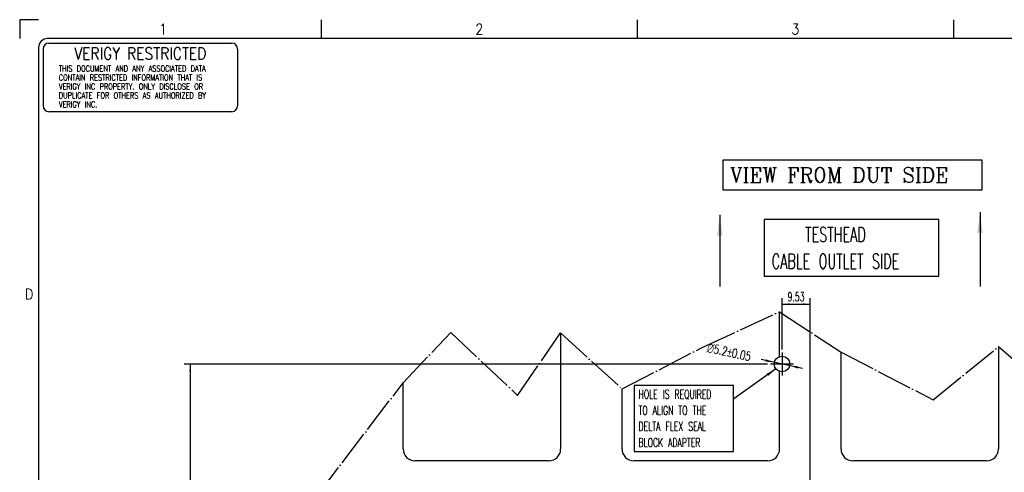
# Model space of a CAD drawing. Header units: inches. Extents: x 0 to 841, y 0 to 594.
# Tile 10 of 16: x 0 to 331, y 442 to 594. Entities that reach past the tile are written whole.
import ezdxf

# ---------------------------------------------------------------- set-up
doc = ezdxf.new("R2010")
doc.units = ezdxf.units.IN
doc.linetypes.add('DOT_CENTER', pattern=[14, 12, -1, 0, -1])
doc.layers.add('1', color=7, linetype='Continuous')
doc.styles.add('CONVERTER_11', font='txt.shx', dxfattribs={"width": 0.63})
doc.styles.add('CONVERTER_12', font='complex.shx', dxfattribs={"width": 0.973})
doc.styles.add('CONVERTER_13', font='txt.shx', dxfattribs={"width": 0.495})
doc.styles.add('CONVERTER_14', font='txt.shx', dxfattribs={"width": 0.72})
doc.styles.add('CONVERTER_16', font='txt.shx', dxfattribs={"width": 0.9})
doc.styles.add('CONVERTER_17', font='txt.shx', dxfattribs={"width": 0.81})
doc.styles.add('CONVERTER_18', font='complex.shx', dxfattribs={"width": 0.855})
doc.dimstyles.new('ME10_DIM_80', dxfattribs={"dimtxt": 3, "dimasz": 2.5, "dimexe": 2, "dimexo": 1, "dimgap": 1, "dimtad": 1, "dimdsep": 46, "dimtxsty": 'CONVERTER_11', "dimsah": 1, "dimcen": 0.09, "dimclrd": 3, "dimclre": 3, "dimclrt": 3, "dimadec": 0, "dimazin": 0, "dimtfac": 1, "dimtdec": 4, "dimtix": 1, "dimtmove": 0, "dimatfit": 3, "dimfxl": 1, "dimtolj": 1, "dimtzin": 0, "dimarcsym": 0})
doc.dimstyles.new('ME10_DIM_82', dxfattribs={"dimtxt": 3, "dimasz": 2.5, "dimexe": 2, "dimexo": 1, "dimgap": 1, "dimtad": 1, "dimdsep": 46, "dimtxsty": 'CONVERTER_11', "dimsah": 1, "dimcen": 0.09, "dimclrd": 3, "dimclre": 3, "dimclrt": 3, "dimadec": 0, "dimazin": 0, "dimtfac": 1, "dimtdec": 4, "dimtix": 1, "dimtmove": 0, "dimatfit": 3, "dimfxl": 1, "dimtolj": 1, "dimtzin": 0, "dimarcsym": 0})
doc.dimstyles.get("Standard").update_dxf_attribs({"dimtxt": 0.18, "dimasz": 0.18, "dimexe": 0.18, "dimexo": 0.0625, "dimgap": 0.09, "dimtad": 0, "dimtih": 1, "dimtoh": 1, "dimdec": 4, "dimzin": 0, "dimdsep": 46, "dimtxsty": 'Standard', "dimcen": 0.09, "dimadec": 0, "dimazin": 0, "dimtfac": 1, "dimtdec": 4, "dimtofl": 0, "dimtmove": 0, "dimatfit": 3, "dimfxl": 1, "dimtolj": 1, "dimtzin": 0, "dimarcsym": 0})

# ---------------------------------------------------------------- blocks, each defined once
blk = doc.blocks.new('*D12')
at = {"layer": '1', "color": 3, "linetype": 'Continuous'}
blk.add_line((263.4, 476.81), (249.49, 479.78), dxfattribs=at)
at = {"layer": '1', "color": 3}
for points in [[(250.9, 479.08), (251.07, 479.85), (253.92, 478.84)], [(262.02, 477.51), (261.85, 476.73), (259, 477.75)]]:
    blk.add_solid(points, dxfattribs=at)
at = {"layer": '1', "color": 3, "insert": (231.02, 482.2), "char_height": 3, "attachment_point": 7, "rotation": 347.9244, "line_spacing_factor": 0.60024, "style": 'CONVERTER_14'}
blk.add_mtext('\\C3;{\\Fgdt;n}\\C3;\\C3;5.2\\C3;\\H3;{\\Fgdt;`}0.05', dxfattribs=at)
blk = doc.blocks.new('*D13')
at = {"layer": '1', "color": 3, "linetype": 'Continuous'}
blk.add_line((282.35, 202.65), (265.23, 193.25), dxfattribs=at)
at = {"layer": '1', "color": 3}
for points in [[(280.84, 202.27), (281.22, 201.58), (278.4, 200.48)], [(270.18, 195.51), (269.8, 196.21), (272.62, 197.3)]]:
    blk.add_solid(points, dxfattribs=at)
at = {"layer": '1', "color": 3, "insert": (249.69, 183), "char_height": 3, "attachment_point": 7, "rotation": 28.7689, "line_spacing_factor": 0.60024, "style": 'CONVERTER_14'}
blk.add_mtext('\\C3;{\\Fgdt;n}\\C3;\\C3;6.6\\C3;\\H3;{\\Fgdt;`}0.05', dxfattribs=at)
blk = doc.blocks.new('*D109')
at = {"layer": '1', "color": 3, "linetype": 'Continuous'}
for p, q in [((251.6, 478.29), (55.38, 478.29)), ((57.38, 478.29), (57.38, 338.59)), ((112.98, 338.59), (55.38, 338.59))]:
    blk.add_line(p, q, dxfattribs=at)
at = {"layer": '1', "color": 3}
for points in [[(57.71, 475.79), (57.05, 475.79), (57.38, 478.29)], [(57.05, 341.09), (57.71, 341.09), (57.38, 338.59)]]:
    blk.add_solid(points, dxfattribs=at)
at = {"layer": '1', "color": 3, "insert": (56.38, 404.95), "char_height": 3, "attachment_point": 7, "rotation": 90, "line_spacing_factor": 0.60024, "style": 'CONVERTER_11'}
blk.add_mtext('139.7', dxfattribs=at)
blk = doc.blocks.new('*D111')
at = {"layer": '1', "color": 3, "linetype": 'Continuous'}
for p, q in [((256.46, 483.15), (256.46, 500.38)), ((265.98, 433.59), (265.98, 500.38)), ((256.46, 498.38), (265.98, 498.38))]:
    blk.add_line(p, q, dxfattribs=at)
at = {"layer": '1', "color": 3}
for points in [[(258.96, 498.71), (258.96, 498.05), (256.46, 498.38)], [(263.48, 498.05), (263.48, 498.71), (265.98, 498.38)]]:
    blk.add_solid(points, dxfattribs=at)
at = {"layer": '1', "color": 3, "insert": (258.36, 499.38), "char_height": 3, "attachment_point": 7, "rotation": 0.0001, "line_spacing_factor": 0.60024, "style": 'CONVERTER_11'}
blk.add_mtext('9.53', dxfattribs=at)
blk = doc.blocks.new('Drawing_Grid_Zones__9', base_point=(6.35, 6.35))
at = {"layer": '1', "color": 4, "linetype": 'Continuous'}
for p, q in [((0, 594), (0, 587.65)), ((6.35, 594), (0, 594)), ((101.4125, 594), (101.4125, 587.65)), ((207.775, 594), (207.775, 587.65)), ((314.1375, 594), (314.1375, 587.65))]:
    blk.add_line(p, q, dxfattribs=at)
at = {"layer": '1', "color": 4, "char_height": 3.5, "attachment_point": 5, "line_spacing_factor": 1.080432, "style": 'CONVERTER_16'}
for s, insert in [('1', (48.23125, 590.825)), ('2', (154.59375, 590.825)), ('3', (260.95625, 590.825)), ('D', (3.175, 501.7875))]:
    blk.add_mtext(s, dxfattribs=dict(at, insert=insert))
blk = doc.blocks.new('Security_Stamp__10', base_point=(7.85, 586.15))
at = {"layer": '1', "color": 7, "linetype": 'Continuous'}
for p, q in [((7.85, 584.15), (7.85, 565.08)), ((9.85, 586.15), (71.32, 586.15)), ((73.32, 584.15), (73.32, 565.08)), ((71.32, 563.08), (9.85, 563.08))]:
    blk.add_line(p, q, dxfattribs=at)
for centre, start, end in [((9.85, 584.15), 90, 180), ((71.32, 584.15), 0, 90), ((9.85, 565.08), 180, 270), ((71.32, 565.08), 270, 0)]:
    blk.add_arc(centre, 2, start, end, dxfattribs=at)
at = {"color": 4}
for s, insert, char_height, attachment_point, line_spacing_factor, style in [('VERIGY RESTRICTED', (40.59, 582.64), 4, 5, 1.020408, 'CONVERTER_18'), ('THIS DOCUMENT AND ANY ASSOCIATED DATA\\PCONTAIN RESTRICTED INFORMATION THAT IS\\PVERIGY INC PROPERTY. ONLY DISCLOSE OR\\PDUPLICATE FOR OTHERS AS AUTHORIZED BY \\PVERIGY INC.', (13.16, 578.56), 2, 1, 0.90036, 'CONVERTER_17')]:
    blk.add_mtext(s, dxfattribs=dict(at, insert=insert, char_height=char_height, attachment_point=attachment_point, line_spacing_factor=line_spacing_factor, style=style))
blk = doc.blocks.new('A1_Size_Verigy_Frame__11', base_point=(6.35, 6.35))
at = {"layer": '1', "color": 7, "linetype": 'Continuous'}
for p, q in [((831.65, 587.65), (9.35, 587.65)), ((6.35, 584.65), (6.35, 9.35))]:
    blk.add_line(p, q, dxfattribs=at)
blk.add_arc((9.35, 584.65), 3, 90, 180, dxfattribs=at)
blk.add_blockref('Security_Stamp__10', (7.85, 586.15))
at = {"layer": '1'}
blk.add_blockref('Drawing_Grid_Zones__9', (6.35, 6.35), dxfattribs=at)
blk = doc.blocks.new('TOP__1', base_point=(265.98, 364.74))
at = {"color": 1, "linetype": 'Continuous'}
for p, q in [((255.65, 480.76), (255.65, 495.85)), ((181.99, 488.71), (181.99, 449.73)), ((329.31, 484.13), (329.31, 449.73)), ((276.31, 474.29), (276.31, 482.29)), ((255.65, 449.73), (255.65, 475.82)), ((276.31, 449.73), (276.31, 474.29)), ((128.99, 449.73), (128.99, 471.92)), ((202.65, 449.73), (202.65, 469.89)), ((349.97, 449.73), (349.97, 466.32)), ((402.97, 465.82), (402.97, 449.73)), ((177.99, 445.73), (132.99, 445.73)), ((251.65, 445.73), (206.65, 445.73)), ((325.31, 445.73), (280.31, 445.73)), ((398.97, 445.73), (353.97, 445.73)), ((132.99, 231.45), (177.99, 231.45)), ((206.65, 231.45), (251.65, 231.45)), ((280.31, 231.45), (325.31, 231.45)), ((353.97, 231.45), (398.97, 231.45)), ((128.99, 199.68), (128.99, 227.45)), ((181.99, 227.45), (181.99, 196.12)), ((202.65, 208.84), (202.65, 227.45)), ((255.65, 227.45), (255.65, 208.84)), ((276.31, 202.89), (276.31, 227.45)), ((329.31, 227.45), (329.31, 188.49)), ((349.97, 204.77), (349.97, 227.45)), ((402.97, 227.45), (402.97, 203.87)), ((276.31, 202.09), (276.31, 202.89)), ((276.31, 194.89), (276.31, 195.69)), ((276.31, 190.52), (276.31, 194.89))]:
    blk.add_line(p, q, dxfattribs=at)
for centre, start, end in [((132.99, 449.73), 180, 270), ((177.99, 449.73), 270, 0), ((206.65, 449.73), 180, 270), ((251.65, 449.73), 270, 0), ((280.31, 449.73), 180, 270), ((325.31, 449.73), 270, 0), ((353.97, 449.73), 180, 270), ((398.97, 449.73), 270, 0), ((132.99, 227.45), 90, 180), ((177.99, 227.45), 0, 90), ((206.65, 227.45), 90, 180), ((251.65, 227.45), 0, 90), ((280.31, 227.45), 90, 180), ((325.31, 227.45), 0, 90), ((353.97, 227.45), 90, 180), ((398.97, 227.45), 0, 90)]:
    blk.add_arc(centre, 4, start, end, dxfattribs=at)
at = {"layer": '1', "color": 7, "linetype": 'Continuous'}
for p, q in [((235.53, 528.37), (235.53, 504.37)), ((323.07, 529.34), (323.07, 504.34))]:
    blk.add_line(p, q, dxfattribs=at)
at = {"layer": '1', "color": 1, "linetype": 'DOT_CENTER'}
for p, q in [((229.65, 483.89), (255.65, 495.85)), ((202.65, 469.89), (229.65, 483.89)), ((256.46, 482.15), (256.46, 474.43)), ((260.32, 478.29), (252.6, 478.29)), ((276.31, 190.52), (255.65, 208.84)), ((297.31, 206.49), (276.31, 190.52)), ((329.31, 188.49), (297.31, 206.49)), ((275.51, 203.52), (275.51, 194.26)), ((280.14, 198.89), (270.88, 198.89))]:
    blk.add_line(p, q, dxfattribs=at)
at = {"layer": '1', "color": 1}
for points in [[(236.5, 546.82), (236.5, 536.82), (323.75, 536.82), (323.75, 546.82)], [(250.5, 526.82), (250.5, 507.82), (309.22, 507.82), (309.22, 526.82)], [(206.69, 471.1), (206.69, 448.9), (240.14, 448.9), (240.14, 471.1)], [(278.37, 230.62), (278.37, 210.22), (305.29, 210.22), (305.29, 230.62)]]:
    blk.add_lwpolyline(points, close=True, dxfattribs=at)
at = {"layer": '1', "color": 7, "linetype": 'Continuous'}
for centre, radius in [((256.46, 478.29), 2.6), ((275.51, 198.89), 3.3)]:
    blk.add_circle(centre, radius, dxfattribs=at)
at = {"layer": '1', "color": 3}
for points in [[(251.84, 474.27), (251.3, 475.02), (254.41, 476.69)], [(277.65, 205.23), (278.54, 204.99), (277.19, 201.73)]]:
    blk.add_solid(points, dxfattribs=at)
at = {"layer": '1'}
for name in ['*D12', '*D13']:
    blk.add_blockref(name, (0, 0), dxfattribs=at)
at = {"layer": '1', "color": 1, "style": 'CONVERTER_12', "width": 0.973}
blk.add_text('VIEW FROM DUT SIDE', height=5, dxfattribs=at).set_placement((239, 539.32))
at = {"layer": '1', "color": 1, "attachment_point": 7}
for s, insert, char_height, line_spacing_factor, style in [('    TESTHEAD\\PCABLE OUTLET SIDE', (253, 510.32), 5, 1.080432, 'CONVERTER_11'), ('HOLE IS REQUIRED\\PTO ALIGN TO THE \\PDELTA FLEX SEAL\\PBLOCK ADAPTER', (208.19, 450.4), 3, 1.080432, 'CONVERTER_11'), ('HOLE IS REQUIRED\\PTO ALIGN TO THE \\PDELTA FLEX SEAL\\PBLOCK ADAPTER', (279.87, 211.72), 3, 0.960384, 'CONVERTER_13')]:
    blk.add_mtext(s, dxfattribs=dict(at, insert=insert, char_height=char_height, line_spacing_factor=line_spacing_factor, style=style))
at = {"layer": '1', "color": 3, "linetype": 'Continuous', "has_arrowhead": 0}
for points in [[(254.41, 476.69), (240.27, 466.54)], [(277.19, 201.73), (279.42, 210)]]:
    blk.add_leader(points, dimstyle='Standard', dxfattribs=at)
blk = doc.blocks.new('front1__3', base_point=(427.84, 364.74))
at = {"layer": '1', "color": 1, "linetype": 'DOT_CENTER'}
for p, q in [((255.65, 495.85), (276.31, 482.29)), ((128.99, 471.92), (144.99, 488.92)), ((144.99, 488.92), (167.48, 467.76)), ((167.48, 467.76), (181.99, 488.71)), ((181.99, 488.71), (202.65, 469.89)), ((307.31, 466.29), (329.31, 484.13)), ((329.31, 484.13), (349.97, 466.32)), ((276.31, 482.29), (307.31, 466.29)), ((99.93, 433.93), (128.99, 471.92))]:
    blk.add_line(p, q, dxfattribs=at)
at = {"layer": '1', "color": 7}
for points in [[(236.45, 521.37), (234.61, 521.37), (235.53, 528.37)], [(323.99, 522.34), (322.15, 522.34), (323.07, 529.34)]]:
    blk.add_solid(points, dxfattribs=at)
blk.add_blockref('TOP__1', (265.98, 364.74))
at = {"layer": '1', "color": 7, "linetype": 'Continuous', "has_arrowhead": 0}
for points in [[(235.53, 528.37), (235.53, 504.37)], [(323.07, 529.34), (323.07, 504.34)]]:
    blk.add_leader(points, dimstyle='Standard', dxfattribs=at)
blk = doc.blocks.new('2__4', base_point=(446.11, 338.72))
blk.add_blockref('front1__3', (427.84, 364.74))
blk = doc.blocks.new('rf_stiffener_assy__5', base_point=(446.11, 338.72))
at = {"layer": '1'}
blk.add_blockref('2__4', (446.11, 338.72), dxfattribs=at)
blk = doc.blocks.new('TOP__6', base_point=(428.566, 317.897))
blk.add_blockref('rf_stiffener_assy__5', (446.106, 338.724))
blk = doc.blocks.new('2__7', base_point=(428.57, 317.9))
blk.add_blockref('TOP__6', (428.57, 317.9))
blk = doc.blocks.new('N2494-90111-1__8', base_point=(428.566, 317.897))
at = {"layer": '1'}
blk.add_blockref('2__7', (428.566, 317.897), dxfattribs=at)
dim = blk.add_linear_dim(base=(256.458805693, 498.38192881), p1=(265.983805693, 432.592340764), p2=(256.458805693, 482.152340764), dimstyle='ME10_DIM_82', dxfattribs=at)
dim.commit()
dim.dimension.update_dxf_attribs({"geometry": '*D111', "text_midpoint": (261.221305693, 500.88192881), "text_rotation": 0.000138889})
dim = blk.add_linear_dim(base=(57.38, 478.292), p1=(113.984, 338.592), p2=(252.599, 478.292), angle=90, dimstyle='ME10_DIM_80', dxfattribs=at)
dim.commit()
dim.dimension.update_dxf_attribs({"geometry": '*D109', "text_midpoint": (54.88, 408.442), "text_rotation": 90})

msp = doc.modelspace()

# ---------------------------------------------------------------- block references
for name, p in [('A1_Size_Verigy_Frame__11', (6.35, 6.35)), ('N2494-90111-1__8', (428.57, 317.9))]:
    msp.add_blockref(name, p)

doc.saveas('drawing.dxf')
